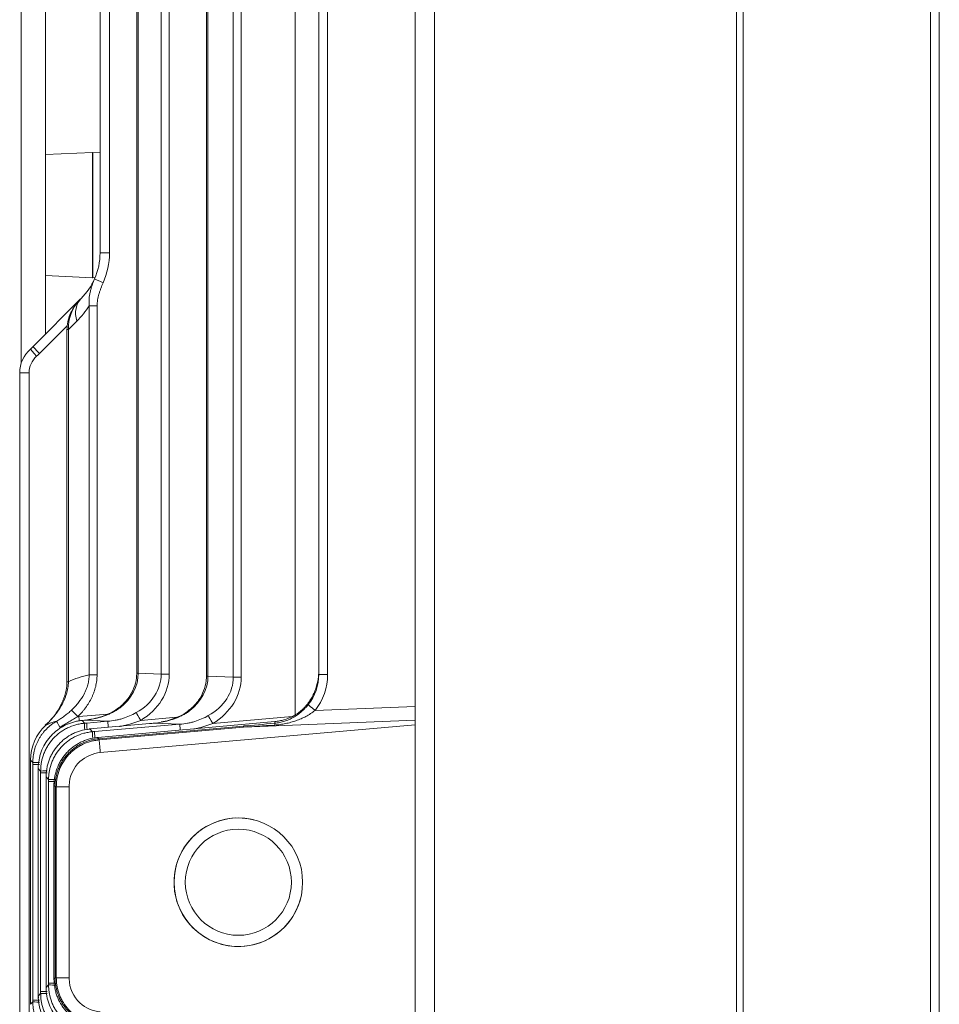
# Model space of a CAD drawing. Header units: millimetres. Extents: x 4 to 837, y 5 to 589.
# Tile 36 of 164: x 472 to 500, y 88 to 119. Entities that reach past the tile are written whole.
import ezdxf

# ---------------------------------------------------------------- set-up
doc = ezdxf.new("R2010")
doc.units = ezdxf.units.MM
doc.layers.add('1', color=7, linetype='Continuous', true_color=0xffffff)

msp = doc.modelspace()

# ---------------------------------------------------------------- linework, layer by layer
at = {"layer": '1', "color": 143, "linetype": 'Continuous', "lineweight": 18}
for p, q in [((484.795, 69.055), (484.795, 163.928)), ((500.495, 151.733), (500.495, 81.249)), ((484.195, 135.522), (484.195, 97.461)), ((475.535, 134.485), (475.535, 98.498)), ((477.704, 134.576), (477.704, 98.407)), ((481.195, 98.454), (481.195, 134.529)), ((474.395, 111.57), (474.395, 121.413)), ((472.309, 108.656), (473.78, 110.127)), ((473.78, 110.127), (473.809, 110.156)), ((473.365, 109.19), (473.365, 98.231)), ((471.895, 67.768), (471.895, 107.834)), ((484.195, 97.461), (484.195, 97.03)), ((474, 97.04), (473.999, 97.042)), ((475.936, 96.928), (474.078, 96.761)), ((474.129, 97.063), (474.129, 97.06)), ((479.825, 96.992), (474.322, 96.498)), ((474.402, 96.025), (484.195, 96.884)), ((475.937, 96.928), (475.936, 96.928)), ((479.826, 96.992), (479.825, 96.992)), ((484.195, 97.03), (484.195, 96.884)), ((484.195, 96.884), (484.195, 87.099)), ((474.046, 96.757), (474.045, 96.758)), ((474.068, 96.759), (474.067, 96.76)), ((474.079, 96.76), (474.078, 96.761)), ((474.29, 96.493), (474.29, 96.494)), ((474.323, 96.497), (474.322, 96.498)), ((472.233, 95.789), (472.233, 88.194)), ((472.233, 95.789), (472.233, 95.789)), ((472.472, 95.531), (472.472, 88.452)), ((472.472, 95.531), (472.473, 95.531)), ((472.717, 95.29), (472.716, 95.29)), ((472.716, 95.267), (472.716, 88.716)), ((472.716, 95.267), (472.717, 95.267)), ((472.719, 95.336), (472.718, 95.335)), ((472.96, 95.003), (472.96, 88.98)), ((472.961, 95.003), (472.96, 95.003)), ((472.961, 95.026), (472.961, 95.026)), ((472.963, 95.072), (472.962, 95.072)), ((473.429, 94.962), (473.429, 89.021)), ((472.961, 88.98), (472.96, 88.98)), ((472.716, 88.716), (472.717, 88.716)), ((472.472, 88.452), (472.473, 88.452)), ((472.472, 88.429), (472.473, 88.429)), ((472.473, 88.384), (472.474, 88.383)), ((472.233, 88.194), (472.233, 88.194))]:
    msp.add_line(p, q, dxfattribs=at)
at = {"layer": '1', "color": 143, "linetype": 'Continuous', "lineweight": 13}
for p, q in [((494.184, 74.825), (494.184, 158.158)), ((494.394, 158.155), (494.394, 74.828)), ((500.223, 81.249), (500.223, 151.733)), ((480.465, 97.152), (480.465, 135.831)), ((475.581, 134.485), (475.581, 98.498)), ((476.298, 98.468), (476.298, 134.515)), ((476.544, 134.515), (476.544, 98.468)), ((477.75, 134.576), (477.75, 98.407)), ((478.539, 98.374), (478.539, 134.609)), ((478.785, 134.609), (478.785, 98.374)), ((481.471, 134.529), (481.471, 98.454)), ((474.687, 121.413), (474.687, 111.57)), ((474.395, 111.57), (474.687, 111.57)), ((474.056, 109.922), (474.302, 109.922)), ((474.056, 98.447), (474.056, 109.922)), ((474.302, 109.922), (474.302, 98.447)), ((473.67, 109.449), (473.412, 109.19)), ((473.374, 109.304), (472.514, 108.444)), ((473.412, 109.19), (473.365, 109.19)), ((473.412, 109.19), (473.412, 98.231)), ((471.895, 84.775), (471.895, 107.837)), ((472.187, 107.837), (472.187, 84.775)), ((474.056, 98.447), (474.302, 98.447)), ((475.535, 98.498), (475.581, 98.498)), ((475.581, 98.498), (476.298, 98.468)), ((476.544, 98.468), (476.298, 98.468)), ((477.704, 98.407), (477.75, 98.407)), ((477.75, 98.407), (478.539, 98.374)), ((478.785, 98.374), (478.539, 98.374)), ((481.471, 98.454), (481.195, 98.454)), ((473.365, 98.231), (473.412, 98.231)), ((481.081, 97.335), (484.195, 97.461)), ((473.734, 97.147), (474.633, 97.224)), ((475.658, 97.026), (476.772, 97.122)), ((477.9, 96.933), (480.369, 97.144)), ((473.835, 97.024), (473.914, 96.938)), ((474.638, 97), (473.909, 97.031)), ((473.98, 96.944), (474.638, 97)), ((475.937, 96.928), (474.079, 96.76)), ((474.225, 96.679), (476.88, 96.907)), ((479.826, 96.992), (474.323, 96.497)), ((474.364, 96.458), (478.853, 96.852)), ((478.856, 96.813), (474.367, 96.419)), ((476.88, 96.907), (476.078, 96.94)), ((478.856, 96.813), (478.853, 96.852)), ((484.195, 97.03), (478.856, 96.813)), ((479.826, 96.937), (479.826, 96.992)), ((474.079, 96.76), (474.159, 96.674)), ((474.323, 96.497), (474.359, 96.458)), ((472.233, 95.789), (472.233, 88.194)), ((472.302, 95.715), (472.233, 95.789)), ((472.302, 88.324), (472.302, 95.659)), ((472.302, 95.659), (472.508, 95.659)), ((472.473, 95.531), (472.473, 88.452)), ((472.547, 95.45), (472.473, 95.531)), ((472.547, 88.588), (472.547, 95.395)), ((472.547, 95.395), (472.754, 95.395)), ((472.717, 95.267), (472.717, 88.716)), ((472.792, 95.186), (472.717, 95.267)), ((472.792, 88.853), (472.792, 95.13)), ((472.999, 95.13), (472.792, 95.13)), ((472.995, 94.967), (472.961, 95.003)), ((472.961, 95.003), (472.961, 88.98)), ((472.995, 89.021), (472.995, 94.962)), ((473.034, 94.962), (473.034, 89.021)), ((472.999, 88.853), (472.792, 88.853)), ((472.961, 88.98), (472.995, 89.016)), ((472.473, 88.452), (472.547, 88.532)), ((472.754, 88.588), (472.547, 88.588)), ((472.717, 88.716), (472.792, 88.797)), ((472.233, 88.194), (472.302, 88.268)), ((472.302, 88.324), (472.508, 88.324))]:
    msp.add_line(p, q, dxfattribs=at)
at = {"layer": '1', "color": 252, "linetype": 'Continuous', "lineweight": 13}
msp.add_line((471.945, 108.146), (471.945, 124.837), dxfattribs=at)
at = {"layer": '1', "color": 252, "linetype": 'Continuous', "lineweight": 18}
msp.add_line((472.695, 123.941), (472.695, 109.042), dxfattribs=at)
at = {"layer": '1', "color": 5, "linetype": 'Continuous', "lineweight": 18}
for p, q in [((474.16, 114.697), (472.695, 114.63)), ((474.17, 114.697), (474.16, 114.697)), ((474.16, 114.697), (474.16, 110.797)), ((474.17, 114.697), (474.395, 114.685)), ((474.17, 114.697), (474.17, 110.797)), ((474.16, 110.797), (472.695, 110.864)), ((474.17, 110.797), (474.16, 110.797)), ((474.17, 110.797), (474.242, 110.801))]:
    msp.add_line(p, q, dxfattribs=at)
at = {"layer": '1', "color": 143, "linetype": 'Continuous', "lineweight": 18}
for radius in [2, 1.65]:
    msp.add_circle((478.695, 91.991), radius, dxfattribs=at)
for centre, radius, start, end in [((472.395, 111.57), 2, 336.1985, 0), ((472.895, 107.834), 1, 131.8103, 179.8305)]:
    msp.add_arc(centre, radius, start, end, dxfattribs=at)
at = {"layer": '1', "color": 143, "linetype": 'Continuous', "lineweight": 13}
for centre, radius, start, end in [((472.387, 111.57), 2.3, 336.1985, 0), ((472.887, 107.834), 0.7, 131.8103, 179.7578), ((478.695, 91.991), 2, 75, 345)]:
    msp.add_arc(centre, radius, start, end, dxfattribs=at)
at = {"layer": '1', "color": 143, "linetype": 'Continuous', "lineweight": 18}
for centre, major_axis, ratio, start_param, end_param in [((472.395, 111.57), (1.414, -1.414), 1, 0, 0.369983), ((470.895, 110.07), (1.379, -1.448), 1, 6.251922, 6.307592), ((479.695, 98.466), (0.749, -1.312), 0.990839, 0.377747, 1.047871), ((473.733, 95.785), (0.549, -1.399), 0.997682, 3.530134, 4.336636)]:
    msp.add_ellipse(centre, major_axis=major_axis, ratio=ratio, start_param=start_param, end_param=end_param, dxfattribs=at)
at = {"layer": '1', "color": 143, "linetype": 'Continuous', "lineweight": 13}
for centre, major_axis, ratio, start_param, end_param in [((474.499, 110.642), (-0.274, 0.121), 0.010567, 0, 1.546843), ((474.479, 109.411), (0.781, 0.839), 0.872012, 1.529403, 2.458847), ((474.516, 109.449), (-0.707, 0.707), 0.746648, 0, 0.929444), ((471.549, 111.57), (2.121, -2.121), 1, 0, 0.203734), ((472.428, 108.356), (-0.2, 0.224), 0.019514, 0, 1.553344), ((472.521, 108.444), (-0.212, 0.212), 0.018513, 0, 1.552285), ((470.887, 110.07), (1.651, 1.601), 1, 4.67204, 4.72771), ((475.277, 95.489), (3.13, -1.531), 0.838284, 2.329342, 2.544029), ((473.742, 98.522), (1.838, -0.08), 0.815372, 5.513193, 6.320507), ((474.388, 98.495), (1.908, -0.077), 0.78539, 5.378087, 6.316802), ((474.38, 98.495), (2.162, -0.087), 0.83193, 5.377917, 6.316632), ((475.911, 98.431), (1.838, -0.08), 0.815372, 5.513193, 6.320507), ((476.63, 98.401), (1.908, -0.077), 0.78539, 5.378087, 6.316802), ((476.622, 98.401), (2.162, -0.087), 0.83193, 5.377917, 6.316632), ((479.671, 98.466), (0.948, -1.541), 0.992616, 0.345924, 1.016048), ((475.189, 97.205), (0.189, -0.233), 0.020324, 2.749358, 3.151132), ((481.106, 97.335), (0.235, -0.187), 0.05049, 3.192211, 4.648884), ((473.711, 97.144), (-0.21, 0.214), 0.018712, 0.291864, 1.552486), ((473.873, 95.648), (1.167, -0.96), 0.992658, 2.34812, 2.368498), ((473.721, 97.147), (0.043, -0.498), 0.026082, 1.291396, 1.568563), ((475.666, 97.026), (0.154, -0.258), 0.022477, 3.478126, 4.698968), ((477.358, 97.114), (0.189, -0.233), 0.020324, 2.749358, 3.151132), ((477.908, 96.933), (0.154, -0.258), 0.022477, 3.478126, 4.698968), ((474.008, 95.489), (1.764, -0.935), 0.715025, 2.46814, 2.701682), ((473.196, 96.749), (-0.15, 0.26), 0.030164, 0.100131, 1.287216), ((473.94, 96.641), (-0.025, 0.299), 0.042536, 0.081215, 1.27036), ((474.006, 96.646), (0.026, -0.299), 0.026082, 3.222762, 4.409161), ((474.664, 96.703), (-0.026, 0.299), 0.026082, 0.081169, 1.191565), ((476.906, 96.609), (0.026, -0.299), 0.026082, 3.222762, 4.298659), ((496.779, 98.274), (19.849, 1.605), 0.003268, 2.594318, 2.697457), ((496.805, 97.976), (19.863, 1.306), 0.002075, 2.595614, 2.698752), ((479.852, 96.639), (0.026, -0.299), 0.018499, 3.222748, 3.767972), ((474.185, 96.376), (0.025, -0.299), 0.042536, 3.222808, 4.411953), ((474.251, 96.381), (0.026, -0.299), 0.026082, 3.222762, 4.409161), ((474.385, 96.16), (0.026, -0.299), 0.016218, 3.222745, 3.665123), ((472.601, 95.715), (-0.3, 0), 0.013334, 5.025031, 6.213366), ((472.846, 95.45), (0.3, 0), 0.013334, 1.883438, 3.071773), ((473.092, 95.186), (0.3, 0), 0.013334, 1.883438, 3.071773), ((473.294, 94.967), (0.3, 0), 0.005232, 2.617995, 3.071779), ((473.294, 89.016), (0.3, 0), 0.005232, 3.211407, 3.66519), ((472.846, 88.532), (-0.3, 0), 0.013334, 0.069819, 1.258155), ((473.092, 88.797), (0.3, 0), 0.013334, 3.211412, 4.399747), ((472.601, 88.268), (-0.3, 0), 0.013334, 0.069819, 1.258155)]:
    msp.add_ellipse(centre, major_axis=major_axis, ratio=ratio, start_param=start_param, end_param=end_param, dxfattribs=at)
for points, knots in [([(474.056, 109.922), (474.049, 109.995), (474.049, 110.067), (474.061, 110.211), (474.072, 110.282), (474.095, 110.388), (474.104, 110.423), (474.124, 110.493), (474.134, 110.527), (474.169, 110.63), (474.196, 110.697), (474.225, 110.763)], [0, 0, 0, 0, 0.25, 0.25, 0.5, 0.5, 0.625, 0.625, 0.75, 0.75, 1, 1, 1, 1]), ([(474.492, 110.642), (474.466, 110.584), (474.43, 110.498), (474.398, 110.409), (474.378, 110.35), (474.368, 110.32), (474.342, 110.23), (474.328, 110.169), (474.308, 110.047), (474.302, 109.985), (474.302, 109.922)], [0, 0, 0, 0, 0.25, 0.375, 0.375, 0.5, 0.5, 0.75, 0.75, 1, 1, 1, 1]), ([(473.509, 97.349), (473.547, 97.384), (473.584, 97.421), (473.638, 97.478), (473.655, 97.498), (473.69, 97.538), (473.706, 97.558), (473.788, 97.661), (473.846, 97.749), (473.908, 97.865), (473.919, 97.889), (473.941, 97.937), (473.952, 97.961), (473.981, 98.035), (473.998, 98.085), (474.025, 98.186), (474.036, 98.237), (474.051, 98.341), (474.055, 98.394), (474.056, 98.447)], [0, 0, 0, 0, 0.125, 0.125, 0.1875, 0.1875, 0.25, 0.25, 0.5, 0.5, 0.5625, 0.5625, 0.625, 0.625, 0.75, 0.75, 0.875, 0.875, 1, 1, 1, 1]), ([(474.302, 98.447), (474.302, 98.385), (474.298, 98.324), (474.283, 98.202), (474.272, 98.142), (474.244, 98.023), (474.226, 97.965), (474.2, 97.892), (474.195, 97.877), (474.184, 97.848), (474.167, 97.806), (474.148, 97.764), (474.081, 97.625), (474.018, 97.521), (473.926, 97.396), (473.907, 97.372), (473.869, 97.324), (473.81, 97.253), (473.747, 97.187), (473.703, 97.144)], [0, 0, 0, 0, 0.125, 0.125, 0.25, 0.25, 0.375, 0.375, 0.40625, 0.40625, 0.4375, 0.5, 0.5, 0.75, 0.75, 0.8125, 0.8125, 0.875, 1, 1, 1, 1]), ([(473.412, 98.231), (473.41, 98.165), (473.403, 98.099), (473.381, 97.97), (473.366, 97.907), (473.337, 97.813), (473.327, 97.782), (473.304, 97.72), (473.291, 97.689), (473.252, 97.598), (473.222, 97.54), (473.125, 97.369), (473.05, 97.262), (472.946, 97.135), (472.925, 97.11), (472.881, 97.06), (472.815, 96.987), (472.745, 96.918), (472.696, 96.873)], [0, 0, 0, 0, 0.125, 0.125, 0.25, 0.25, 0.3125, 0.3125, 0.375, 0.375, 0.5, 0.5, 0.75, 0.75, 0.8125, 0.8125, 0.875, 1, 1, 1, 1]), ([(475.016, 97.421), (474.983, 97.396), (474.95, 97.373), (474.882, 97.329), (474.846, 97.309), (474.775, 97.271), (474.739, 97.253), (474.666, 97.219), (474.629, 97.204), (474.517, 97.16), (474.442, 97.135), (474.287, 97.092), (474.209, 97.074), (474.129, 97.06)], [0, 0, 0, 0, 0.125, 0.125, 0.25, 0.25, 0.375, 0.375, 0.5, 0.5, 0.75, 0.75, 1, 1, 1, 1]), ([(479.826, 96.937), (479.879, 96.941), (479.93, 96.949), (480.031, 96.97), (480.081, 96.983), (480.154, 97.007), (480.178, 97.015), (480.225, 97.034), (480.248, 97.043), (480.317, 97.074), (480.361, 97.096), (480.448, 97.145), (480.49, 97.172), (480.553, 97.216), (480.573, 97.231), (480.614, 97.262), (480.634, 97.279), (480.693, 97.329), (480.731, 97.365), (480.803, 97.439), (480.838, 97.479), (480.871, 97.52)], [0, 0, 0, 0, 0.125, 0.125, 0.25, 0.25, 0.3125, 0.3125, 0.375, 0.375, 0.5, 0.5, 0.625, 0.625, 0.6875, 0.6875, 0.75, 0.75, 0.875, 0.875, 1, 1, 1, 1]), ([(473.046, 97.007), (473.088, 97.031), (473.129, 97.055), (473.21, 97.107), (473.249, 97.135), (473.326, 97.192), (473.364, 97.222), (473.438, 97.284), (473.474, 97.316), (473.509, 97.349)], [0, 0, 0, 0, 0.25, 0.25, 0.5, 0.5, 0.75, 0.75, 1, 1, 1, 1]), ([(473.703, 97.144), (473.658, 97.115), (473.612, 97.087), (473.519, 97.033), (473.473, 97.006), (473.379, 96.952), (473.333, 96.925), (473.239, 96.872), (473.193, 96.845), (473.147, 96.817)], [0, 0, 0, 0, 0.25, 0.25, 0.5, 0.5, 0.75, 0.75, 1, 1, 1, 1]), ([(474.638, 97), (474.715, 97.007), (474.792, 97.016), (474.907, 97.038), (474.945, 97.046), (475.021, 97.064), (475.058, 97.074), (475.169, 97.108), (475.241, 97.135), (475.382, 97.196), (475.451, 97.23), (475.519, 97.268)], [0, 0, 0, 0, 0.25, 0.25, 0.375, 0.375, 0.5, 0.5, 0.75, 0.75, 1, 1, 1, 1]), ([(477.185, 97.331), (477.153, 97.306), (477.119, 97.282), (477.051, 97.239), (477.016, 97.218), (476.944, 97.18), (476.908, 97.162), (476.835, 97.129), (476.798, 97.113), (476.687, 97.069), (476.611, 97.044), (476.457, 97.001), (476.378, 96.983), (476.298, 96.969)], [0, 0, 0, 0, 0.125, 0.125, 0.25, 0.25, 0.375, 0.375, 0.5, 0.5, 0.75, 0.75, 1, 1, 1, 1]), ([(476.88, 96.907), (476.957, 96.913), (477.034, 96.923), (477.149, 96.944), (477.187, 96.952), (477.263, 96.97), (477.3, 96.981), (477.41, 97.014), (477.483, 97.041), (477.624, 97.102), (477.693, 97.137), (477.761, 97.175)], [0, 0, 0, 0, 0.25, 0.25, 0.375, 0.375, 0.5, 0.5, 0.75, 0.75, 1, 1, 1, 1]), ([(481.081, 97.335), (481.037, 97.299), (480.991, 97.267), (480.896, 97.206), (480.847, 97.177), (480.772, 97.138), (480.746, 97.125), (480.696, 97.1), (480.67, 97.089), (480.593, 97.055), (480.541, 97.035), (480.435, 96.998), (480.382, 96.981), (480.301, 96.959), (480.274, 96.952), (480.219, 96.938), (480.191, 96.932), (480.108, 96.915), (480.053, 96.906), (479.941, 96.89), (479.885, 96.885), (479.828, 96.881)], [0, 0, 0, 0, 0.125, 0.125, 0.25, 0.25, 0.3125, 0.3125, 0.375, 0.375, 0.5, 0.5, 0.625, 0.625, 0.6875, 0.6875, 0.75, 0.75, 0.875, 0.875, 1, 1, 1, 1]), ([(472.302, 95.715), (472.302, 95.781), (472.306, 95.846), (472.319, 95.943), (472.324, 95.975), (472.334, 96.023), (472.337, 96.039), (472.345, 96.071), (472.349, 96.087), (472.37, 96.165), (472.411, 96.288), (472.468, 96.404), (472.509, 96.475), (472.518, 96.489), (472.535, 96.517), (472.561, 96.558), (472.59, 96.597), (472.649, 96.674), (472.691, 96.723), (472.759, 96.792), (472.783, 96.814), (472.832, 96.857), (472.857, 96.878), (472.935, 96.938), (472.989, 96.974), (473.046, 97.007)], [0, 0, 0, 0, 0.125, 0.125, 0.1875, 0.1875, 0.21875, 0.21875, 0.25, 0.25, 0.375, 0.5, 0.5, 0.53125, 0.53125, 0.5625, 0.625, 0.625, 0.75, 0.75, 0.8125, 0.8125, 0.875, 0.875, 1, 1, 1, 1]), ([(472.547, 95.45), (472.547, 95.474), (472.548, 95.497), (472.55, 95.544), (472.551, 95.567), (472.558, 95.636), (472.564, 95.682), (472.59, 95.818), (472.615, 95.906), (472.657, 96.014), (472.666, 96.036), (472.685, 96.078), (472.715, 96.141), (472.749, 96.202), (472.822, 96.319), (472.878, 96.392), (473.004, 96.53), (473.072, 96.591), (473.183, 96.674), (473.221, 96.7), (473.28, 96.736), (473.3, 96.748), (473.341, 96.77), (473.361, 96.781), (473.466, 96.832), (473.552, 96.864), (473.685, 96.901), (473.73, 96.912), (473.798, 96.924), (473.821, 96.928), (473.868, 96.934), (473.891, 96.936), (473.914, 96.938)], [0, 0, 0, 0, 0.03125, 0.03125, 0.0625, 0.0625, 0.125, 0.125, 0.25, 0.25, 0.28125, 0.28125, 0.3125, 0.375, 0.375, 0.5, 0.5, 0.625, 0.625, 0.6875, 0.6875, 0.71875, 0.71875, 0.75, 0.75, 0.875, 0.875, 0.9375, 0.9375, 0.96875, 0.96875, 1, 1, 1, 1]), ([(475.658, 97.026), (475.578, 96.994), (475.496, 96.965), (475.331, 96.913), (475.248, 96.891), (475.121, 96.861), (475.079, 96.852), (475.025, 96.842), (475.014, 96.84), (475.003, 96.838)], [0, 0, 0, 0, 0.380454, 0.380454, 0.760908, 0.760908, 0.951135, 0.951135, 1, 1, 1, 1]), ([(477.9, 96.933), (477.82, 96.9), (477.738, 96.871), (477.573, 96.819), (477.49, 96.797), (477.37, 96.769), (477.334, 96.761), (477.298, 96.754)], [0, 0, 0, 0, 0.412467, 0.412467, 0.824934, 0.824934, 1, 1, 1, 1]), ([(472.792, 95.186), (472.792, 95.209), (472.793, 95.232), (472.795, 95.279), (472.797, 95.302), (472.803, 95.372), (472.81, 95.417), (472.835, 95.553), (472.86, 95.642), (472.902, 95.75), (472.911, 95.771), (472.93, 95.814), (472.96, 95.877), (472.994, 95.937), (473.067, 96.054), (473.123, 96.128), (473.249, 96.265), (473.317, 96.327), (473.428, 96.409), (473.466, 96.435), (473.525, 96.471), (473.545, 96.483), (473.586, 96.505), (473.607, 96.516), (473.711, 96.567), (473.797, 96.6), (473.93, 96.637), (473.975, 96.647), (474.044, 96.659), (474.067, 96.663), (474.113, 96.669), (474.136, 96.672), (474.159, 96.674)], [0, 0, 0, 0, 0.03125, 0.03125, 0.0625, 0.0625, 0.125, 0.125, 0.25, 0.25, 0.28125, 0.28125, 0.3125, 0.375, 0.375, 0.5, 0.5, 0.625, 0.625, 0.6875, 0.6875, 0.71875, 0.71875, 0.75, 0.75, 0.875, 0.875, 0.9375, 0.9375, 0.96875, 0.96875, 1, 1, 1, 1]), ([(472.995, 94.967), (472.995, 94.99), (472.995, 95.014), (472.998, 95.06), (472.999, 95.084), (473.006, 95.153), (473.012, 95.199), (473.038, 95.335), (473.063, 95.423), (473.113, 95.552), (473.132, 95.595), (473.173, 95.678), (473.196, 95.718), (473.269, 95.836), (473.324, 95.909), (473.419, 96.012), (473.452, 96.045), (473.52, 96.107), (473.591, 96.165), (473.667, 96.217), (473.726, 96.254), (473.746, 96.265), (473.787, 96.288), (473.807, 96.299), (473.911, 96.35), (473.997, 96.383), (474.13, 96.42), (474.175, 96.431), (474.244, 96.443), (474.267, 96.447), (474.313, 96.453), (474.336, 96.456), (474.359, 96.458)], [0, 0, 0, 0, 0.03125, 0.03125, 0.0625, 0.0625, 0.125, 0.125, 0.25, 0.25, 0.3125, 0.3125, 0.375, 0.375, 0.5, 0.5, 0.5625, 0.5625, 0.625, 0.6875, 0.6875, 0.71875, 0.71875, 0.75, 0.75, 0.875, 0.875, 0.9375, 0.9375, 0.96875, 0.96875, 1, 1, 1, 1]), ([(474.361, 96.418), (474.338, 96.416), (474.316, 96.414), (474.271, 96.408), (474.248, 96.404), (474.182, 96.392), (474.138, 96.382), (474.008, 96.346), (473.925, 96.314), (473.824, 96.264), (473.804, 96.253), (473.764, 96.231), (473.706, 96.197), (473.613, 96.134), (473.544, 96.077), (473.478, 96.017), (473.446, 95.985), (473.354, 95.884), (473.3, 95.813), (473.229, 95.699), (473.207, 95.66), (473.167, 95.579), (473.149, 95.537), (473.1, 95.411), (473.076, 95.325), (473.051, 95.193), (473.045, 95.149), (473.038, 95.081), (473.037, 95.058), (473.035, 95.013), (473.034, 94.991), (473.034, 94.968)], [0, 0, 0, 0, 0.03125, 0.03125, 0.0625, 0.0625, 0.125, 0.125, 0.25, 0.25, 0.28125, 0.28125, 0.3125, 0.375, 0.4375, 0.4375, 0.5, 0.5, 0.625, 0.625, 0.6875, 0.6875, 0.75, 0.75, 0.875, 0.875, 0.9375, 0.9375, 0.96875, 0.96875, 1, 1, 1, 1]), ([(473.034, 94.962), (473.023, 94.962), (473.014, 94.962), (473.001, 94.962), (472.996, 94.962), (472.995, 94.962)], [0, 0, 0, 0, 0.5, 0.5, 1, 1, 1, 1]), ([(473.034, 89.021), (473.023, 89.021), (473.014, 89.021), (473.001, 89.021), (472.996, 89.021), (472.995, 89.021)], [0, 0, 0, 0, 0.5, 0.5, 1, 1, 1, 1]), ([(474.359, 87.525), (474.336, 87.527), (474.313, 87.53), (474.267, 87.536), (474.244, 87.54), (474.175, 87.552), (474.13, 87.563), (473.997, 87.6), (473.911, 87.633), (473.787, 87.694), (473.746, 87.717), (473.667, 87.766), (473.591, 87.818), (473.52, 87.876), (473.451, 87.938), (473.419, 87.971), (473.324, 88.074), (473.269, 88.147), (473.196, 88.265), (473.173, 88.305), (473.142, 88.367), (473.132, 88.388), (473.113, 88.43), (473.105, 88.452), (473.063, 88.56), (473.038, 88.648), (473.012, 88.784), (473.006, 88.83), (472.999, 88.899), (472.998, 88.923), (472.995, 88.969), (472.995, 88.992), (472.995, 89.016)], [0, 0, 0, 0, 0.03125, 0.03125, 0.0625, 0.0625, 0.125, 0.125, 0.25, 0.25, 0.3125, 0.3125, 0.375, 0.4375, 0.4375, 0.5, 0.5, 0.625, 0.625, 0.6875, 0.6875, 0.71875, 0.71875, 0.75, 0.75, 0.875, 0.875, 0.9375, 0.9375, 0.96875, 0.96875, 1, 1, 1, 1]), ([(473.034, 89.015), (473.034, 88.992), (473.035, 88.97), (473.037, 88.924), (473.038, 88.902), (473.045, 88.834), (473.051, 88.79), (473.076, 88.658), (473.1, 88.572), (473.141, 88.466), (473.149, 88.445), (473.168, 88.404), (473.196, 88.343), (473.229, 88.284), (473.3, 88.17), (473.354, 88.099), (473.446, 87.998), (473.478, 87.967), (473.544, 87.906), (473.613, 87.849), (473.687, 87.798), (473.764, 87.751), (473.804, 87.729), (473.925, 87.669), (474.008, 87.637), (474.138, 87.601), (474.181, 87.591), (474.248, 87.579), (474.271, 87.575), (474.316, 87.569), (474.338, 87.566), (474.361, 87.564)], [0, 0, 0, 0, 0.03125, 0.03125, 0.0625, 0.0625, 0.125, 0.125, 0.25, 0.25, 0.28125, 0.28125, 0.3125, 0.375, 0.375, 0.5, 0.5, 0.5625, 0.5625, 0.625, 0.6875, 0.6875, 0.75, 0.75, 0.875, 0.875, 0.9375, 0.9375, 0.96875, 0.96875, 1, 1, 1, 1]), ([(473.914, 87.044), (473.891, 87.046), (473.868, 87.049), (473.821, 87.055), (473.798, 87.059), (473.73, 87.071), (473.685, 87.081), (473.552, 87.118), (473.466, 87.151), (473.362, 87.202), (473.341, 87.213), (473.3, 87.235), (473.24, 87.27), (473.144, 87.335), (473.073, 87.393), (473.005, 87.455), (472.972, 87.488), (472.877, 87.591), (472.822, 87.664), (472.749, 87.781), (472.726, 87.821), (472.695, 87.883), (472.685, 87.904), (472.666, 87.947), (472.657, 87.968), (472.615, 88.077), (472.59, 88.165), (472.564, 88.301), (472.558, 88.347), (472.551, 88.416), (472.55, 88.439), (472.548, 88.486), (472.547, 88.509), (472.547, 88.532)], [0, 0, 0, 0, 0.03125, 0.03125, 0.0625, 0.0625, 0.125, 0.125, 0.25, 0.25, 0.28125, 0.28125, 0.3125, 0.375, 0.4375, 0.4375, 0.5, 0.5, 0.625, 0.625, 0.6875, 0.6875, 0.71875, 0.71875, 0.75, 0.75, 0.875, 0.875, 0.9375, 0.9375, 0.96875, 0.96875, 1, 1, 1, 1]), ([(474.159, 87.309), (474.136, 87.311), (474.113, 87.314), (474.067, 87.32), (474.044, 87.323), (473.975, 87.336), (473.93, 87.346), (473.797, 87.383), (473.711, 87.416), (473.607, 87.467), (473.586, 87.477), (473.545, 87.5), (473.485, 87.535), (473.39, 87.6), (473.319, 87.658), (473.25, 87.72), (473.217, 87.752), (473.123, 87.855), (473.067, 87.929), (472.994, 88.046), (472.971, 88.086), (472.94, 88.148), (472.93, 88.169), (472.912, 88.212), (472.903, 88.233), (472.86, 88.341), (472.835, 88.43), (472.81, 88.566), (472.803, 88.611), (472.797, 88.681), (472.795, 88.704), (472.793, 88.751), (472.792, 88.774), (472.792, 88.797)], [0, 0, 0, 0, 0.03125, 0.03125, 0.0625, 0.0625, 0.125, 0.125, 0.25, 0.25, 0.28125, 0.28125, 0.3125, 0.375, 0.4375, 0.4375, 0.5, 0.5, 0.625, 0.625, 0.6875, 0.6875, 0.71875, 0.71875, 0.75, 0.75, 0.875, 0.875, 0.9375, 0.9375, 0.96875, 0.96875, 1, 1, 1, 1]), ([(473.046, 86.976), (472.989, 87.009), (472.935, 87.045), (472.857, 87.105), (472.832, 87.126), (472.783, 87.169), (472.759, 87.191), (472.691, 87.26), (472.649, 87.308), (472.59, 87.385), (472.561, 87.425), (472.535, 87.466), (472.518, 87.494), (472.509, 87.508), (472.468, 87.579), (472.411, 87.695), (472.37, 87.818), (472.349, 87.896), (472.345, 87.912), (472.337, 87.944), (472.334, 87.96), (472.324, 88.008), (472.319, 88.04), (472.306, 88.137), (472.302, 88.202), (472.302, 88.268)], [0, 0, 0, 0, 0.125, 0.125, 0.1875, 0.1875, 0.25, 0.25, 0.375, 0.375, 0.4375, 0.46875, 0.46875, 0.5, 0.5, 0.625, 0.75, 0.75, 0.78125, 0.78125, 0.8125, 0.8125, 0.875, 0.875, 1, 1, 1, 1])]:
    msp.add_open_spline(points, degree=3, knots=knots, dxfattribs=at)
at = {"layer": '1', "color": 143, "linetype": 'Continuous', "lineweight": 18}
for points, knots in [([(473.78, 110.127), (473.731, 110.078), (473.611, 109.939), (473.458, 109.682), (473.377, 109.408), (473.366, 109.244), (473.365, 109.19)], [0, 0, 0, 0, 0.195359, 0.527506, 0.846911, 1, 1, 1, 1]), ([(471.895, 107.837), (471.895, 107.837), (471.903, 107.837), (471.932, 107.837), (471.954, 107.837), (472.008, 107.837), (472.04, 107.837), (472.11, 107.837), (472.149, 107.837), (472.187, 107.837)], [0, 0, 0, 0, 0.25, 0.25, 0.5, 0.5, 0.75, 0.75, 1, 1, 1, 1]), ([(475.535, 98.498), (475.534, 98.448), (475.525, 98.291), (475.458, 98.027), (475.299, 97.736), (475.129, 97.548), (475.023, 97.456), (475, 97.438)], [0, 0, 0, 0, 0.12228, 0.385099, 0.656714, 0.927237, 1, 1, 1, 1]), ([(477.704, 98.407), (477.704, 98.357), (477.694, 98.2), (477.627, 97.937), (477.468, 97.646), (477.298, 97.457), (477.192, 97.366), (477.169, 97.347)], [0, 0, 0, 0, 0.12228, 0.385099, 0.656714, 0.927237, 1, 1, 1, 1]), ([(481.195, 98.573), (481.195, 98.56), (481.195, 98.546), (481.194, 98.52), (481.193, 98.48), (481.19, 98.44), (481.183, 98.361), (481.176, 98.309), (481.156, 98.204), (481.144, 98.152), (481.115, 98.048), (481.098, 97.997), (481.067, 97.919), (481.056, 97.893), (481.033, 97.842), (481.021, 97.816), (480.981, 97.74), (480.952, 97.69), (480.888, 97.592), (480.852, 97.544), (480.792, 97.473), (480.771, 97.449), (480.738, 97.415), (480.727, 97.403), (480.704, 97.381), (480.692, 97.369), (480.68, 97.358)], [0, 0, 0, 0, 0.03125, 0.03125, 0.0625, 0.125, 0.125, 0.25, 0.25, 0.375, 0.375, 0.5, 0.5, 0.5625, 0.5625, 0.625, 0.625, 0.75, 0.75, 0.875, 0.875, 0.9375, 0.9375, 0.96875, 0.96875, 1, 1, 1, 1]), ([(473.36, 98.232), (473.361, 98.141), (473.347, 97.938), (473.245, 97.621), (473.063, 97.292), (472.87, 97.041), (472.731, 96.913), (472.69, 96.879)], [0, 0, 0, 0, 0.173875, 0.393656, 0.634225, 0.897365, 1, 1, 1, 1]), ([(474.997, 97.441), (474.978, 97.424), (474.891, 97.348), (474.684, 97.236), (474.412, 97.125), (474.213, 97.082), (474.128, 97.069)], [0, 0, 0, 0, 0.078453, 0.362483, 0.732285, 1, 1, 1, 1]), ([(477.166, 97.35), (477.148, 97.333), (477.06, 97.257), (476.853, 97.145), (476.581, 97.034), (476.382, 96.991), (476.297, 96.979)], [0, 0, 0, 0, 0.078453, 0.362483, 0.732285, 1, 1, 1, 1]), ([(480.68, 97.358), (480.641, 97.322), (480.599, 97.288), (480.532, 97.24), (480.509, 97.224), (480.473, 97.201), (480.46, 97.194), (480.436, 97.179), (480.423, 97.172), (480.411, 97.166)], [0, 0, 0, 0, 0.5, 0.5, 0.75, 0.75, 0.875, 0.875, 1, 1, 1, 1]), ([(473.791, 97.02), (473.747, 97.014), (473.703, 97.007), (473.617, 96.989), (473.574, 96.978), (473.449, 96.94), (473.368, 96.907), (473.27, 96.857), (473.251, 96.847), (473.212, 96.825), (473.155, 96.791), (473.101, 96.754), (472.997, 96.675), (472.932, 96.616), (472.857, 96.535), (472.842, 96.519), (472.814, 96.485), (472.772, 96.434), (472.734, 96.38), (472.664, 96.27), (472.623, 96.192), (472.58, 96.09), (472.572, 96.07), (472.557, 96.028), (472.536, 95.966), (472.519, 95.903), (472.49, 95.775), (472.478, 95.688), (472.474, 95.6)], [0, 0, 0, 0, 0.0625, 0.0625, 0.125, 0.125, 0.25, 0.25, 0.28125, 0.28125, 0.3125, 0.375, 0.375, 0.5, 0.5, 0.53125, 0.53125, 0.5625, 0.625, 0.625, 0.75, 0.75, 0.78125, 0.78125, 0.8125, 0.875, 0.875, 1, 1, 1, 1]), ([(473.803, 97.021), (473.8, 97.021), (473.798, 97.02), (473.794, 97.02), (473.792, 97.02), (473.791, 97.02)], [0, 0, 0, 0, 0.624236, 0.624236, 1, 1, 1, 1]), ([(480.114, 97.045), (480.068, 97.032), (480.021, 97.021), (479.928, 97.003), (479.88, 96.997), (479.832, 96.992)], [0, 0, 0, 0, 0.5, 0.5, 1, 1, 1, 1]), ([(474.046, 96.757), (473.957, 96.747), (473.871, 96.73), (473.745, 96.692), (473.704, 96.678), (473.642, 96.654), (473.622, 96.645), (473.581, 96.627), (473.561, 96.617), (473.462, 96.567), (473.387, 96.521), (473.282, 96.442), (473.248, 96.414), (473.199, 96.37), (473.183, 96.355), (473.151, 96.324), (473.135, 96.308), (473.06, 96.227), (473.006, 96.158), (472.934, 96.047), (472.912, 96.009), (472.881, 95.95), (472.871, 95.931), (472.852, 95.89), (472.843, 95.87), (472.8, 95.768), (472.773, 95.685), (472.744, 95.556), (472.736, 95.513), (472.728, 95.447), (472.725, 95.425), (472.721, 95.38), (472.72, 95.358), (472.719, 95.336)], [0, 0, 0, 0, 0.125, 0.125, 0.1875, 0.1875, 0.21875, 0.21875, 0.25, 0.25, 0.375, 0.375, 0.4375, 0.4375, 0.46875, 0.46875, 0.5, 0.5, 0.625, 0.625, 0.6875, 0.6875, 0.71875, 0.71875, 0.75, 0.75, 0.875, 0.875, 0.9375, 0.9375, 0.96875, 0.96875, 1, 1, 1, 1]), ([(474.29, 96.493), (474.202, 96.483), (474.116, 96.466), (473.989, 96.428), (473.948, 96.414), (473.886, 96.39), (473.866, 96.381), (473.826, 96.363), (473.806, 96.354), (473.706, 96.304), (473.632, 96.257), (473.526, 96.178), (473.492, 96.151), (473.443, 96.106), (473.427, 96.091), (473.395, 96.06), (473.38, 96.044), (473.304, 95.963), (473.25, 95.894), (473.178, 95.783), (473.156, 95.745), (473.125, 95.687), (473.115, 95.667), (473.096, 95.627), (473.087, 95.606), (473.044, 95.505), (473.018, 95.421), (472.989, 95.292), (472.981, 95.249), (472.972, 95.183), (472.969, 95.161), (472.965, 95.117), (472.964, 95.094), (472.963, 95.072)], [0, 0, 0, 0, 0.125, 0.125, 0.1875, 0.1875, 0.21875, 0.21875, 0.25, 0.25, 0.375, 0.375, 0.4375, 0.4375, 0.46875, 0.46875, 0.5, 0.5, 0.625, 0.625, 0.6875, 0.6875, 0.71875, 0.71875, 0.75, 0.75, 0.875, 0.875, 0.9375, 0.9375, 0.96875, 0.96875, 1, 1, 1, 1]), ([(474.366, 96.419), (474.366, 96.43), (474.365, 96.439), (474.364, 96.452), (474.364, 96.456), (474.364, 96.458)], [0, 0, 0, 0, 0.5, 0.5, 1, 1, 1, 1]), ([(474.402, 96.024), (474.168, 96.003), (473.942, 95.904), (473.565, 95.555), (473.44, 95.281), (473.429, 94.987), (473.429, 94.975), (473.429, 94.962)], [0, 0, 0, 0, 0.444489, 0.444489, 0.97588, 0.97588, 1, 1, 1, 1]), ([(472.963, 88.911), (472.967, 88.822), (472.979, 88.735), (473.008, 88.606), (473.019, 88.564), (473.039, 88.501), (473.046, 88.48), (473.062, 88.438), (473.07, 88.418), (473.113, 88.315), (473.154, 88.238), (473.225, 88.127), (473.251, 88.091), (473.291, 88.039), (473.305, 88.022), (473.334, 87.988), (473.349, 87.971), (473.425, 87.89), (473.49, 87.832), (473.595, 87.753), (473.632, 87.728), (473.707, 87.681), (473.746, 87.659), (473.864, 87.6), (473.946, 87.567), (474.072, 87.53), (474.115, 87.519), (474.18, 87.506), (474.202, 87.502), (474.246, 87.495), (474.268, 87.492), (474.29, 87.489)], [0, 0, 0, 0, 0.125, 0.125, 0.1875, 0.1875, 0.21875, 0.21875, 0.25, 0.25, 0.375, 0.375, 0.4375, 0.4375, 0.46875, 0.46875, 0.5, 0.5, 0.625, 0.625, 0.6875, 0.6875, 0.75, 0.75, 0.875, 0.875, 0.9375, 0.9375, 0.96875, 0.96875, 1, 1, 1, 1]), ([(473.429, 89.021), (473.429, 89.008), (473.429, 88.995), (473.44, 88.702), (473.565, 88.428), (473.942, 88.079), (474.168, 87.98), (474.402, 87.958)], [0, 0, 0, 0, 0.02412, 0.02412, 0.555511, 0.555511, 1, 1, 1, 1]), ([(472.719, 88.647), (472.723, 88.558), (472.734, 88.471), (472.763, 88.342), (472.775, 88.3), (472.795, 88.237), (472.802, 88.216), (472.817, 88.175), (472.826, 88.154), (472.868, 88.052), (472.91, 87.974), (472.981, 87.863), (473.007, 87.827), (473.047, 87.775), (473.061, 87.758), (473.09, 87.724), (473.105, 87.708), (473.18, 87.627), (473.246, 87.568), (473.351, 87.489), (473.387, 87.464), (473.463, 87.417), (473.502, 87.396), (473.62, 87.336), (473.702, 87.304), (473.828, 87.266), (473.871, 87.255), (473.936, 87.242), (473.958, 87.238), (474.002, 87.231), (474.024, 87.228), (474.046, 87.226)], [0, 0, 0, 0, 0.125, 0.125, 0.1875, 0.1875, 0.21875, 0.21875, 0.25, 0.25, 0.375, 0.375, 0.4375, 0.4375, 0.46875, 0.46875, 0.5, 0.5, 0.625, 0.625, 0.6875, 0.6875, 0.75, 0.75, 0.875, 0.875, 0.9375, 0.9375, 0.96875, 0.96875, 1, 1, 1, 1]), ([(472.474, 88.383), (472.478, 88.31), (472.486, 88.238), (472.514, 88.096), (472.532, 88.026), (472.562, 87.94), (472.569, 87.923), (472.582, 87.889), (472.589, 87.872), (472.611, 87.821), (472.626, 87.788), (472.677, 87.692), (472.715, 87.63), (472.778, 87.542), (472.801, 87.514), (472.836, 87.472), (472.848, 87.458), (472.873, 87.431), (472.885, 87.417), (472.949, 87.352), (473.003, 87.304), (473.118, 87.216), (473.179, 87.176), (473.307, 87.105), (473.373, 87.074), (473.442, 87.048)], [0, 0, 0, 0, 0.125, 0.125, 0.25, 0.25, 0.28125, 0.28125, 0.3125, 0.3125, 0.375, 0.375, 0.5, 0.5, 0.5625, 0.5625, 0.59375, 0.59375, 0.625, 0.625, 0.75, 0.75, 0.875, 0.875, 1, 1, 1, 1])]:
    msp.add_open_spline(points, degree=3, knots=knots, dxfattribs=at)
for points, degree in [([(471.895, 107.837), (471.895, 107.837), (471.895, 107.837), (471.895, 107.837)], 3), ([(480.36, 97.139), (480.281, 97.101), (480.199, 97.07), (480.114, 97.045)], 3), ([(480.411, 97.166), (480.394, 97.156), (480.377, 97.148), (480.36, 97.139)], 3), ([(473.835, 97.024), (473.824, 97.023), (473.813, 97.022), (473.803, 97.021)], 3), ([(473.909, 97.031), (473.884, 97.029), (473.859, 97.026), (473.835, 97.024)], 3), ([(474, 97.04), (473.97, 97.037), (473.939, 97.033), (473.909, 97.031)], 3), ([(474.129, 97.063), (474.065, 97.05), (473.999, 97.043)], 2), ([(476.078, 96.94), (476.031, 96.936), (475.984, 96.932), (475.937, 96.928)], 3), ([(476.298, 96.969), (476.225, 96.956), (476.152, 96.946), (476.078, 96.94)], 3), ([(479.832, 96.992), (479.83, 96.992), (479.828, 96.992), (479.826, 96.992)], 3), ([(474.068, 96.759), (474.061, 96.759), (474.053, 96.758), (474.046, 96.757)], 3), ([(474.079, 96.76), (474.075, 96.76), (474.071, 96.76), (474.068, 96.759)], 3), ([(474.312, 96.496), (474.305, 96.495), (474.298, 96.494), (474.29, 96.493)], 3), ([(474.323, 96.497), (474.319, 96.496), (474.316, 96.496), (474.312, 96.496)], 3), ([(472.474, 95.6), (472.474, 95.584), (472.473, 95.569), (472.473, 95.554)], 3), ([(472.473, 95.554), (472.473, 95.546), (472.473, 95.538), (472.473, 95.531)], 3), ([(472.718, 95.335), (472.715, 95.312), (472.717, 95.289)], 2), ([(472.717, 95.29), (472.717, 95.282), (472.717, 95.275), (472.717, 95.267)], 3), ([(472.962, 95.072), (472.96, 95.049), (472.961, 95.026)], 2), ([(472.961, 95.026), (472.961, 95.019), (472.961, 95.011), (472.961, 95.003)], 3), ([(472.961, 88.98), (472.961, 88.972), (472.961, 88.964), (472.961, 88.957)], 3), ([(472.961, 88.957), (472.962, 88.941), (472.962, 88.926), (472.963, 88.911)], 3), ([(472.717, 88.716), (472.717, 88.708), (472.717, 88.701), (472.717, 88.693)], 3), ([(472.717, 88.693), (472.717, 88.678), (472.718, 88.662), (472.719, 88.647)], 3), ([(472.473, 88.452), (472.473, 88.444), (472.473, 88.437), (472.473, 88.429)], 3), ([(472.473, 88.429), (472.473, 88.414), (472.474, 88.399), (472.474, 88.383)], 3), ([(472.475, 88.429), (472.475, 88.384)], 1)]:
    msp.add_open_spline(points, degree=degree, dxfattribs=at)
msp.add_rational_spline([(471.895, 107.837), (471.895, 107.835), (471.895, 107.834)], [0.500000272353, 0.499999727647, 0.500000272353], degree=2, dxfattribs=at)
at = {"layer": '1', "color": 143, "linetype": 'Continuous', "lineweight": 13}
for points, degree in [([(473.914, 96.938), (473.936, 96.94), (473.958, 96.942), (473.98, 96.944)], 3), ([(474.129, 97.06), (474.086, 97.052), (474.043, 97.046), (474, 97.04)], 3), ([(474.159, 96.674), (474.181, 96.676), (474.203, 96.677), (474.225, 96.679)], 3), ([(474.359, 96.458), (474.361, 96.458), (474.362, 96.458), (474.364, 96.458)], 3), ([(474.367, 96.419), (474.365, 96.419), (474.363, 96.419), (474.361, 96.418)], 3), ([(474.367, 96.419), (474.402, 96.025)], 1), ([(472.302, 95.659), (472.302, 95.678), (472.302, 95.697), (472.302, 95.715)], 3), ([(472.547, 95.395), (472.547, 95.413), (472.547, 95.432), (472.547, 95.45)], 3), ([(472.719, 95.336), (472.718, 95.321), (472.717, 95.305), (472.717, 95.29)], 3), ([(472.792, 95.13), (472.792, 95.149), (472.792, 95.167), (472.792, 95.186)], 3), ([(472.963, 95.072), (472.962, 95.057), (472.962, 95.041), (472.961, 95.026)], 3), ([(472.995, 94.962), (472.995, 94.964), (472.995, 94.965), (472.995, 94.967)], 3), ([(473.034, 94.968), (473.034, 94.966), (473.034, 94.964), (473.034, 94.962)], 3), ([(473.429, 94.962), (473.034, 94.962)], 1), ([(472.792, 88.797), (472.792, 88.816), (472.792, 88.834), (472.792, 88.853)], 3), ([(472.995, 89.016), (472.995, 89.017), (472.995, 89.019), (472.995, 89.021)], 3), ([(473.034, 89.021), (473.429, 89.021)], 1), ([(473.034, 89.021), (473.034, 89.019), (473.034, 89.017), (473.034, 89.015)], 3), ([(472.547, 88.532), (472.547, 88.551), (472.547, 88.57), (472.547, 88.588)], 3), ([(472.302, 88.268), (472.302, 88.286), (472.302, 88.305), (472.302, 88.324)], 3)]:
    msp.add_open_spline(points, degree=degree, dxfattribs=at)

doc.saveas('drawing.dxf')
